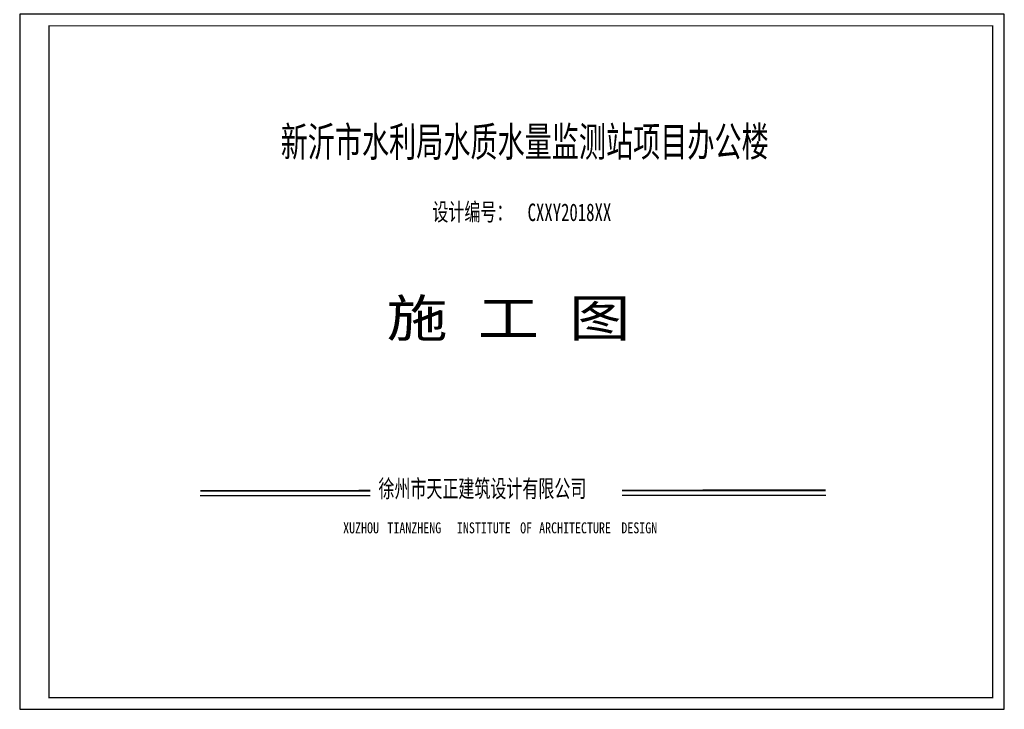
# Model space of a CAD drawing. Header units: inches. Extents: x 224620 to 3435104, y 247406 to 993300.
# Tile 108 of 110: x 250809 to 334909, y 904200 to 963125. Entities that reach past the tile are written whole.
import ezdxf
from ezdxf.enums import TextEntityAlignment as Align

# ---------------------------------------------------------------- set-up
doc = ezdxf.new("R2010")
doc.units = ezdxf.units.IN
doc.header["$MEASUREMENT"] = 0
doc.layers.add('PUB_TEXT', color=7, linetype='Continuous')
doc.layers.add('PUB_TITLE', color=4, linetype='Continuous')
doc.styles.add('-宋体', font='txt', dxfattribs={"width": 0.8})
doc.styles.add('黑体', font='simhei.ttf')

msp = doc.modelspace()

# ---------------------------------------------------------------- linework, layer by layer
for p, q in [((266229, 922474.2), (280755.7, 922479.2)), ((302264.7, 922505.5), (319656.4, 922510.3))]:
    msp.add_line(p, q)
at = {"const_width": 150}
for points in [[(266228.7, 922874.1), (280755.4, 922879.2)], [(302264.5, 922905.4), (319656.2, 922910.3)]]:
    msp.add_lwpolyline(points, dxfattribs=at)
at = {"layer": 'PUB_TITLE'}
msp.add_lwpolyline([(250809, 904200.4), (334909, 904200.4), (334909, 963600.4), (250809, 963600.4)], close=True, dxfattribs=at)
at = {"layer": 'PUB_TITLE', "const_width": 100}
msp.add_lwpolyline([(253309, 905200.4), (333909, 905200.4), (333909, 962600.4), (253309, 962600.4)], close=True, dxfattribs=at)

# ---------------------------------------------------------------- texts
at = {"style": '黑体', "width": 1.2}
msp.add_text('施 工 图', height=3181.4, rotation=0.038783, dxfattribs=at).set_placement((282146.2, 936023.3))
at = {"style": '黑体', "width": 0.8}
for s, height, p in [('XUZHOU', 938.82, (278433.9, 919236.4)), ('TIANZHENG', 938.82, (282214.5, 919236.4)), ('INSTITUTE', 938.82, (288155.5, 919236.4)), ('OF', 938.82, (293556.3, 919236.4)), ('ARCHITECTURE', 938.819, (295176.6, 919236.4)), ('DESIGN', 938.82, (302197.7, 919236.4))]:
    msp.add_text(s, height=height, dxfattribs=at).set_placement(p)
at = {"color": 1, "style": '-宋体', "width": 0.7}
msp.add_attdef('新沂市水利局水质水量监测站项目办公楼', text='（**专业）', height=2545.12, rotation=0.038783, dxfattribs=at).set_placement((293940.7, 952699.8), align=Align.MIDDLE_CENTER)
at = {"layer": 'PUB_TEXT', "style": '-宋体', "width": 0.7}
for s, p in [('设计编号：', (286061.9, 945948.2)), ('徐州市天正建筑设计有限公司', (281454.3, 922305.5))]:
    msp.add_text(s, height=1500.71, rotation=0.038783, dxfattribs=at).set_placement(p)
at = {"layer": 'PUB_TEXT', "color": 1, "style": '-宋体', "width": 0.7}
msp.add_attdef('CXXY2018XX', text='CX2010**-**', height=1500.71, rotation=0.038783, dxfattribs=at).set_placement((297763.9, 946669.8), align=Align.MIDDLE_CENTER)

doc.saveas('drawing.dxf')
